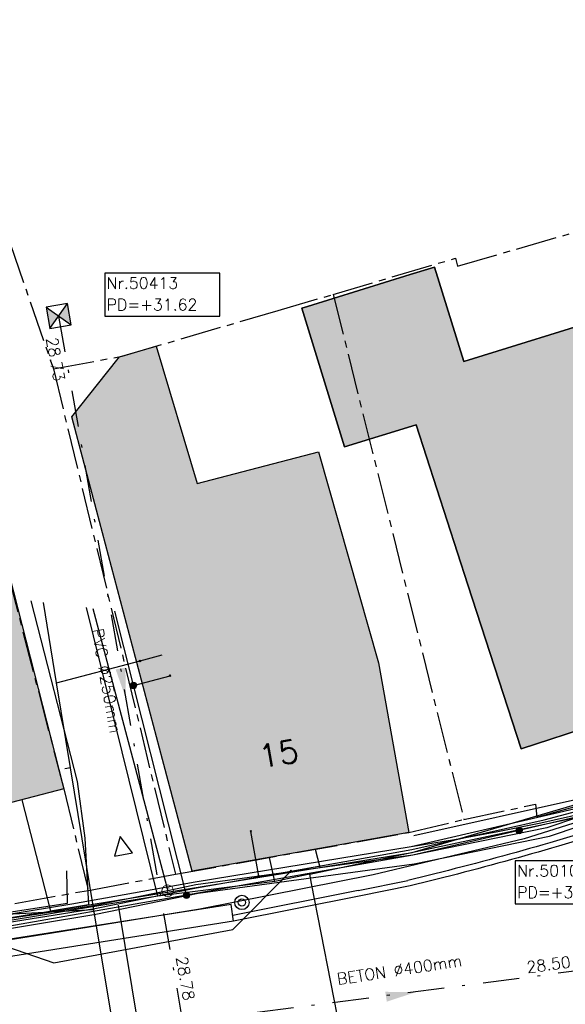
# Model space of a CAD drawing. Header units: metres. Extents: x 202952 to 203755, y 349031 to 349702.
# Tile 67 of 84: x 203400 to 203419, y 349430 to 349464. Entities that reach past the tile are written whole.
import ezdxf
from ezdxf.enums import TextEntityAlignment as Align

# ---------------------------------------------------------------- set-up
doc = ezdxf.new("R2010")
doc.units = ezdxf.units.M
doc.linetypes.add('1-200 CENTER', pattern=[4.28625, 2.8575, -0.47625, 0.47625, -0.47625])
doc.linetypes.add('1-200 DASHDOT', pattern=[2.54, 1.27, -0.635, 0, -0.635])
for name, color, linetype in [('bgt.onbegroeidterreindeel', 252, 'Continuous'), ('PH-BEST-BEBOUWING', 1, 'Continuous'), ('PH-BEST-BEBOUWING-ARCERING', 254, 'Continuous'), ('PH-BEST-HUISNUMMER', 7, 'Continuous'), ('PH-BEST-INRIT', 8, 'Continuous'), ('PH-BEST-KADASTRALE-GRENS', 240, '1-200 CENTER'), ('PH-BEST-KL-DATA_EUROFIBER', 115, '1-200 EUROFIBER'), ('PH-BEST-KL-DATA_GEBROERDES van donk', 115, '1-200 DATA'), ('PH-BEST-KL-DATA_KPN', 115, '1-200 TELEFONIE-KPN'), ('PH-BEST-KL-DATA_NKM', 115, '1-200 DATA'), ('PH-BEST-KL-DATA_ZIGGO BV', 115, '1-200 ZIGGO'), ('PH-BEST-KL-ET_MIDDENSPANNING_ENEXIS', 115, '1-200 MIDDENSPANNING'), ('PH-BEST-KL-GAS_HOGEDRUK_ENEXIS', 115, '1-200 GASLEIDING HOGE DRUK'), ('PH-BEST-KL-GAS_LAGEDRUK_ENEXIS', 115, '1-200 GASLEIDING LAGE DRUK'), ('PH-BEST-KL-LAAGSPANNING-ENEXIS', 115, '1-200 LAAGSPANNING'), ('PH-BEST-KL-WATER-WML', 115, '1-200 WML'), ('PH-BEST-PUT-HANDHAVEN', 44, 'Continuous'), ('PH-BEST-RIO-HANDHAVEN-GEMENGD', 44, '1-200 DASHDOT'), ('PH-BEST-RIO-TEKST', 8, 'Continuous'), ('PH-BEST-RIO-TEKST-PUTTENSTAAT', 8, 'Continuous'), ('PH-BEST-RIO-TEKST-VLOEIVLAK', 8, 'Continuous'), ('PH-INM-HEKWERK', 6, '1-200 HEKWERK'), ('PH-INM-KANTVERHARDING', 9, 'Continuous'), ('PH-INM-MEUBILAIR-AFZETPAAL-STAAL', 6, 'Continuous')]:
    doc.layers.add(name, color=color, linetype=linetype)
doc.styles.add('NLCS-ISO', font='txt')
doc.styles.add('ROMANS', font='romans.shx')
doc.linetypes.add('1-200 DATA', pattern='A,1.5,-0.6,["DATA",ROMANS,S=0.24,R=0,X=-0.5,Y=-0.12],-0.3', length=2.4)
doc.linetypes.add('1-200 EUROFIBER', pattern='A,1.5,-0.6,["EURO",ROMANS,S=0.24,R=0,X=-0.5,Y=-0.12],-0.65', length=2.75)
doc.linetypes.add('1-200 GASLEIDING HOGE DRUK', pattern='A,1.5,-0.6,["GAS HD",ROMANS,S=0.24,R=0,X=-0.5,Y=-0.12],-1.1', length=3.2)
doc.linetypes.add('1-200 GASLEIDING LAGE DRUK', pattern='A,1.5,-0.6,["GAS LD",ROMANS,S=0.24,R=0,X=-0.5,Y=-0.12],-1', length=3.1)
doc.linetypes.add('1-200 HEKWERK', pattern='A,1.5,-0.4,["X",ROMANS,S=0.24,R=0,X=-0.275,Y=-0.12],-0.05', length=1.95)
doc.linetypes.add('1-200 LAAGSPANNING', pattern='A,1.5,-0.6,["LS",ROMANS,S=0.24,R=0,X=-0.45,Y=-0.12],-0.05', length=2.15)
doc.linetypes.add('1-200 MIDDENSPANNING', pattern='A,1.5,-0.6,["MS",ROMANS,S=0.24,R=0,X=-0.5,Y=-0.12],-0.05', length=2.15)
doc.linetypes.add('1-200 TELEFONIE-KPN', pattern='A,1.5,-0.6,["KPN",ROMANS,S=0.24,R=0,X=-0.5,Y=-0.12],-0.3', length=2.4)
doc.linetypes.add('1-200 WML', pattern='A,1.5,-0.6,["WML",ROMANS,S=0.24,R=0,X=-0.5,Y=-0.12],-0.3', length=2.4)
doc.linetypes.add('1-200 ZIGGO', pattern='A,1.5,-0.6,["ZIGGO",ROMANS,S=0.24,R=0,X=-0.5,Y=-0.12],-0.65', length=2.75)

# ---------------------------------------------------------------- blocks, each defined once
blk = doc.blocks.new('SKL-WTB_HULP_OVERIG-SO')
at = {"color": 0, "linetype": 'ByBlock', "lineweight": 18}
for points in [[(-0.1414213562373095, 0.1414213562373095), (0.1414213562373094, -0.1414213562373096)], [(0.1414213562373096, 0.1414213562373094), (-0.1414213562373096, -0.1414213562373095)]]:
    blk.add_lwpolyline(points, dxfattribs=at)
at = {"color": 0, "linetype": 'ByBlock', "lineweight": 18, "style": 'NLCS-ISO', "flags": 1}
for tag, p in [('TYPE', (1.5, 0)), ('LABEL', (1.5, -1.5)), ('OMSCHRIJVING', (1.5, -3))]:
    blk.add_attdef(tag, p, '', height=1, dxfattribs=at)
blk = doc.blocks.new('SKL-WTB_HULP_MOF-SO')
at = {"linetype": 'ByBlock', "lineweight": 18}
h = blk.add_hatch(color=0, dxfattribs=at)
h.dxf.hatch_style = 1
h.paths.add_polyline_path([(-0.5625, 0, 1), (0.5625, 0, 1)])
at = {"color": 0, "linetype": 'ByBlock', "lineweight": 18}
blk.add_circle((0, 0), 0.5625, dxfattribs=at)
at = {"color": 0, "linetype": 'ByBlock', "lineweight": 18, "style": 'NLCS-ISO', "flags": 1}
for tag, p in [('TYPE', (1.5, 0)), ('LABEL', (1.5, -1.5)), ('OMSCHRIJVING', (1.5, -3))]:
    blk.add_attdef(tag, p, '', height=1, dxfattribs=at)
blk = doc.blocks.new('SKL-WTB_HULP_T STUK-SO')
at = {"color": 0, "linetype": 'ByBlock', "lineweight": 18}
blk.add_circle((0, 0), 1, dxfattribs=at)
at = {"color": 0, "linetype": 'ByBlock', "lineweight": -2, "style": 'NLCS-ISO'}
blk.add_text('T', height=1, dxfattribs=at).set_placement((0, 0), align=Align.MIDDLE_CENTER)
at = {"color": 0, "linetype": 'ByBlock', "lineweight": 18, "style": 'NLCS-ISO', "flags": 1}
for tag, p in [('TYPE', (1.5, 0)), ('LABEL', (1.5, -1.5)), ('OMSCHRIJVING', (1.5, -3))]:
    blk.add_attdef(tag, p, '', height=1, dxfattribs=at)
blk = doc.blocks.new('SIE-WEG_PAAL_BETON')
for centre, radius in [((4.999940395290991e-05, 1.164153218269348e-13), 0.25), ((4.999999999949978e-05, 1.164153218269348e-13), 0.125)]:
    blk.add_circle(centre, radius)
blk = doc.blocks.new('*U26')
h = blk.add_hatch(color=256)
h.paths.add_polyline_path([(0, 0), (-0.375, 0.375), (-0.375, -0.375)])
h.paths.add_polyline_path([(0.375, 0.375), (0, 0), (0.375, -0.375)])
for p, q in [((-0.375, -0.375), (0.375, 0.375)), ((-0.375, 0.375), (0.375, -0.375))]:
    blk.add_line(p, q)
blk.add_lwpolyline([(-0.375, -0.375), (0.375, -0.375), (0.375, 0.375), (-0.375, 0.375)], close=True)
blk = doc.blocks.new('Materialisatie')
blk.add_solid([(-1.040148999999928, 0.1733580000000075), (-1.040148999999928, -0.1733579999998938), (0, 0)])
at = {"style": 'ROMANS'}
blk.add_attdef('MATERIALISATIE', (-2.630907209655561, 0.6566269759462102), '', height=0.4, dxfattribs=at)
blk = doc.blocks.new('Puttenstaat bestaand')
blk.add_wipeout([(0, 0), (3.9999999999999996, 0), (3.9999999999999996, 1.5), (0, 1.5)])
blk.add_lwpolyline([(0, 0), (4, 0), (4, 1.5), (0, 1.5)], close=True)
at = {"style": 'ROMANS'}
for tag, p in [('NR', (0.06607580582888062, 0.9552331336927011)), ('PD', (0.06607580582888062, 0.2026813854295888))]:
    blk.add_attdef(tag, p, '', height=0.4, dxfattribs=at)
blk = doc.blocks.new('INRITSYMBOOL')
at = {"layer": 'PH-BEST-INRIT'}
blk.add_lwpolyline([(-0.3150000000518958, 0.6299999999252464), (0, 0), (0.3149999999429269, 0.6299999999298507)], close=True, dxfattribs=at)

msp = doc.modelspace()

# ---------------------------------------------------------------- hatches: boundary and pattern name
at = {"layer": 'PH-BEST-BEBOUWING-ARCERING'}
msp.add_hatch(color=256, dxfattribs=at).paths.add_polyline_path([(203398.895, 349446.671), (203395.029, 349445.727), (203393.163, 349453.018), (203393.257, 349453.046), (203396.642, 349454.058), (203394.88, 349459.956), (203394.029, 349463.236), (203386.08, 349461.287), (203387.694, 349455.454), (203387.817, 349455.486), (203388.79, 349452.323), (203392.695, 349434.776), (203401.36, 349437.04), (203401.326, 349437.172)])
for points in [[(203409.64, 349453.78), (203409.838, 349453.841), (203413.41, 349454.947), (203414.26, 349455.21), (203415.275, 349451.923), (203420.438, 349453.528), (203422.637, 349446.869), (203424.6, 349440.81), (203419.829, 349439.267), (203417.27, 349438.44), (203415.42, 349444.15), (203413.616, 349449.72), (203411.131, 349448.952)], [(203404.8, 349438.066), (203402.499, 349446.748), (203401.64, 349449.99), (203402.851, 349451.515), (203403.3, 349452.08), (203404.58, 349452.46), (203406.005, 349447.669), (203410.221, 349448.776), (203412.31, 349441.43), (203413.36, 349435.52), (203411.354, 349435.163), (203410.581, 349435.025), (203405.83, 349434.18)]]:
    msp.add_hatch(color=256, dxfattribs=at).paths.add_polyline_path(points, flags=17)

# ---------------------------------------------------------------- linework, layer by layer
at = {"layer": 'bgt.onbegroeidterreindeel'}
msp.add_lwpolyline([(203409.64, 349453.78), (203411.131, 349448.952), (203413.616, 349449.72), (203415.42, 349444.15), (203417.27, 349438.44), (203419.829, 349439.267), (203424.6, 349440.81), (203422.637, 349446.869), (203420.438, 349453.528), (203415.275, 349451.923), (203414.26, 349455.21), (203413.41, 349454.947), (203409.838, 349453.841), (203409.64, 349453.78)], close=True, dxfattribs=at)
at = {"layer": 'PH-BEST-BEBOUWING'}
for points in [[(203387.694, 349455.454), (203386.08, 349461.287), (203394.029, 349463.236), (203394.88, 349459.956), (203396.642, 349454.058), (203393.257, 349453.046), (203393.163, 349453.018), (203395.029, 349445.727), (203398.895, 349446.671), (203401.326, 349437.172), (203401.36, 349437.04), (203392.695, 349434.776), (203388.79, 349452.323), (203387.817, 349455.486), (203387.694, 349455.454)], [(203409.64, 349453.78), (203409.838, 349453.841), (203413.41, 349454.947), (203414.26, 349455.21), (203415.275, 349451.923), (203420.438, 349453.528), (203422.637, 349446.869), (203424.6, 349440.81), (203419.829, 349439.267), (203417.27, 349438.44), (203415.42, 349444.15), (203413.616, 349449.72), (203411.131, 349448.952), (203409.64, 349453.78)], [(203404.8, 349438.066), (203402.499, 349446.748), (203401.64, 349449.99), (203402.851, 349451.515), (203403.3, 349452.08), (203404.58, 349452.46), (203406.005, 349447.669), (203410.221, 349448.776), (203412.31, 349441.43), (203413.36, 349435.52), (203411.354, 349435.163), (203410.581, 349435.025), (203405.83, 349434.18), (203404.8, 349438.066)]]:
    msp.add_lwpolyline(points, close=True, dxfattribs=at)
at = {"layer": 'PH-BEST-KADASTRALE-GRENS', "ltscale": 0.5}
for p, q in [((203399.493, 349456.027), (203401.002, 349451.666)), ((203410.735, 349454.258), (203415.279, 349435.976)), ((203401.002, 349451.666), (203405.244, 349434.069)), ((203402.22, 349433.509), (203405.244, 349434.069)), ((203393.329, 349431.929), (203402.22, 349433.509))]:
    msp.add_line(p, q, dxfattribs=at)
for points in [[(203395.081, 349460.026), (203398.865, 349446.664), (203401.36, 349437.04), (203402.22, 349433.509)], [(203410.735, 349454.258), (203414.984, 349455.516), (203415.057, 349455.24), (203421.079, 349456.985)], [(203401.002, 349451.666), (203403.389, 349452.106), (203408.82, 349453.701), (203410.735, 349454.258)], [(203415.279, 349435.976), (203417.774, 349436.511), (203417.814, 349436.06), (203426.565, 349438.442), (203428.121, 349438.983)], [(203405.244, 349434.069), (203413.36, 349435.52), (203415.279, 349435.976)]]:
    msp.add_lwpolyline(points, dxfattribs=at)
at = {"layer": 'PH-BEST-KL-DATA_EUROFIBER'}
msp.add_lwpolyline([(203404.492, 349425.488), (203404.448, 349425.835), (203403.272, 349432.998)], dxfattribs=at)
at = {"layer": 'PH-BEST-KL-DATA_GEBROERDES van donk'}
for points in [[(203502.361, 349510.777), (203496.983, 349504.104), (203493.2, 349499.321), (203487.342, 349492.063), (203479.845, 349483.111), (203472.156, 349474.167), (203467.003, 349468.273), (203461.337, 349461.811), (203455.69, 349456.045), (203451.829, 349452.807), (203447.197, 349449.339), (203442.553, 349446.358), (203435.086, 349442.164), (203430.398, 349439.915), (203423.923, 349437.367), (203417.375, 349435.308), (203412.124, 349434.053), (203406.092, 349432.848), (203400.892, 349432.002), (203394.442, 349430.983)], [(203404.635, 349433.31), (203402.153, 349443.351)], [(203409.92, 349434.075), (203421.073, 349436.455), (203419.871, 349439.281)], [(203408.707, 349433.817), (203408.514, 349434.658)], [(203409.92, 349434.075), (203408.707, 349433.817)], [(203409.983, 349433.749), (203409.92, 349434.075)], [(203408.707, 349433.817), (203404.635, 349433.31)], [(203411.323, 349426.878), (203409.983, 349433.749)], [(203404.635, 349433.31), (203403.555, 349433.132)], [(203403.555, 349433.132), (203398.792, 349432.346), (203395.995, 349431.821)]]:
    msp.add_lwpolyline(points, dxfattribs=at)
at = {"layer": 'PH-BEST-KL-DATA_KPN'}
for points in [[(203409.26, 349434.181), (203413.464, 349434.929), (203418.069, 349435.966), (203420.561, 349436.631)], [(203397.714, 349432.128), (203402.443, 349432.878), (203405.983, 349433.599), (203409.26, 349434.181)], [(203397.715, 349432.128), (203401.018, 349430.98), (203407.242, 349432.151), (203409.261, 349434.181)]]:
    msp.add_lwpolyline(points, dxfattribs=at)
at = {"layer": 'PH-BEST-KL-DATA_NKM'}
msp.add_lwpolyline([(203509.851, 349521.011), (203508.175, 349519.142), (203507.598, 349516.646), (203502.361, 349510.777), (203496.983, 349504.104), (203493.2, 349499.321), (203487.342, 349492.063), (203479.845, 349483.111), (203472.156, 349474.167), (203467.003, 349468.273), (203461.337, 349461.811), (203455.69, 349456.045), (203451.829, 349452.807), (203447.197, 349449.339), (203442.553, 349446.358), (203435.086, 349442.164), (203430.398, 349439.915), (203423.923, 349437.367), (203417.375, 349435.308), (203412.124, 349434.053), (203406.092, 349432.848), (203400.892, 349432.002), (203394.442, 349430.983)], dxfattribs=at)
at = {"layer": 'PH-BEST-KL-DATA_ZIGGO BV'}
for points in [[(203400.213, 349443.59), (203401.832, 349437.302), (203402.095, 349435.326), (203402.228, 349433.004)], [(203413.482, 349434.831), (203425.401, 349438.337)], [(203399.909, 349436.661), (203400.9, 349432.788)], [(203392.635, 349431.446), (203413.482, 349434.831)], [(203410.108, 349434.941), (203410.27, 349434.31)], [(203402.228, 349433.004), (203400.9, 349432.788)]]:
    msp.add_lwpolyline(points, dxfattribs=at)
at = {"layer": 'PH-BEST-KL-ET_MIDDENSPANNING_ENEXIS'}
for points in [[(203496.531, 349503.595), (203495.864, 349502.779), (203495.481, 349502.62), (203495.063, 349502.696), (203494.34, 349502.661), (203494.483, 349501.977), (203494.623, 349501.617), (203494.599, 349501.231), (203493.592, 349500), (203487.287, 349492.161), (203483.968, 349487.948), (203472.521, 349474.158), (203466.12, 349466.654), (203460.743, 349460.532), (203454.774, 349454.987), (203446.113, 349448.131), (203436.719, 349442.318), (203425.361, 349437.787), (203413.447, 349435.027), (203405.932, 349433.793), (203401.649, 349433.029), (203388.272, 349430.833)], [(203419.456, 349436.18), (203417.962, 349435.849), (203416.463, 349435.547), (203414.957, 349435.273), (203413.447, 349435.027)]]:
    msp.add_lwpolyline(points, dxfattribs=at)
at = {"layer": 'PH-BEST-KL-GAS_HOGEDRUK_ENEXIS'}
msp.add_lwpolyline([(203388.401, 349430.35), (203402.475, 349432.68), (203406.034, 349433.406), (203413.552, 349434.436), (203418.256, 349435.395), (203425.555, 349437.86), (203430.594, 349439.841), (203436.51, 349442.773), (203444.697, 349447.518), (203454.72, 349455.071), (203459.091, 349459.157), (203464.671, 349465.307), (203472.292, 349474.352), (203483.892, 349488.012), (203487.521, 349491.973), (203494.497, 349500), (203498.949, 349505.445), (203511.967, 349520.432), (203514.402, 349522.73), (203520.384, 349528.288), (203533.856, 349540.249), (203535.418, 349541.968), (203541.493, 349546.785), (203563.354, 349561.342)], dxfattribs=at)
at = {"layer": 'PH-BEST-KL-GAS_LAGEDRUK_ENEXIS'}
for points in [[(203509.314, 349517.835), (203498.715, 349505.632), (203493.867, 349500), (203487.287, 349492.161), (203483.739, 349488.142), (203472.139, 349474.482), (203464.449, 349465.509), (203458.869, 349459.359), (203454.559, 349455.325), (203444.536, 349447.771), (203436.427, 349442.954), (203430.469, 349440.114), (203425.463, 349438.146), (203418.163, 349435.681), (203413.499, 349434.732), (203405.958, 349433.696), (203404.977, 349433.496)], [(203402.372, 349443.324), (203404.977, 349433.496)], [(203408.146, 349433.997), (203407.87, 349435.559)], [(203404.977, 349433.496), (203402.401, 349432.971), (203381.581, 349429.818)]]:
    msp.add_lwpolyline(points, dxfattribs=at)
at = {"layer": 'PH-BEST-KL-LAAGSPANNING-ENEXIS'}
for points in [[(203454.452, 349455.493), (203444.106, 349448.446), (203443.591, 349448.049), (203443.092, 349447.633), (203442.608, 349447.199), (203442.142, 349446.746), (203441.778, 349446.374), (203441.39, 349446.027), (203440.98, 349445.706), (203440.55, 349445.413), (203430.427, 349440.204), (203425.524, 349437.956), (203424.862, 349437.727), (203422.971, 349437.113), (203421.064, 349436.553), (203419.142, 349436.046), (203413.499, 349434.732), (203405.629, 349433.336)], [(203405.629, 349433.336), (203403.135, 349443.23)], [(203403.787, 349440.644), (203405.061, 349440.983)], [(203405.629, 349433.336), (203398.744, 349432.139), (203388.324, 349430.64), (203374.566, 349428.747), (203372.8, 349428.501), (203371.624, 349428.365), (203370.445, 349428.256), (203369.264, 349428.175), (203368.515, 349428.138), (203367.765, 349428.112), (203366.965, 349428.087), (203366.165, 349428.069), (203364.408, 349428.055), (203362.652, 349428.076), (203360.896, 349428.131)]]:
    msp.add_lwpolyline(points, dxfattribs=at)
at = {"layer": 'PH-BEST-KL-WATER-WML'}
for points in [[(203401.115, 349440.729), (203400.654, 349443.536)], [(203401.115, 349440.729), (203404.015, 349441.498)], [(203404.015, 349441.498), (203404.788, 349441.703)], [(203401.602, 349437.769), (203401.115, 349440.729)], [(203402.413, 349432.835), (203397.221, 349432.549), (203396.235, 349436.322), (203396.679, 349437.859)], [(203401.602, 349437.769), (203401.405, 349437.735)], [(203402.413, 349432.835), (203401.602, 349437.769)], [(203403.182, 349428.153), (203402.413, 349432.835)]]:
    msp.add_lwpolyline(points, dxfattribs=at)
at = {"layer": 'PH-BEST-RIO-HANDHAVEN-GEMENGD'}
for p in [(203401.184, 349453.504), (203419.824, 349430.784)]:
    msp.add_line(p, (203405.4980240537, 349428.9155983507), dxfattribs=at)
at = {"layer": 'PH-INM-HEKWERK', "flags": 128}
msp.add_lwpolyline([(203398.0867586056, 349432.5369932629), (203401.4953476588, 349433.0639940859), (203401.4670195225, 349434.1872396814)], dxfattribs=at)
at = {"layer": 'PH-INM-KANTVERHARDING'}
for p, q in [((203411.6025215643, 349433.4992270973), (203413.3284352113, 349433.8563849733)), ((203407.1824611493, 349433.0188446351), (203398.7733421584, 349431.6934105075)), ((203407.2721819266, 349432.4361867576), (203407.1824611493, 349433.0188446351))]:
    msp.add_line(p, q, dxfattribs=at)
for points in [[(203504.8621, 349523.8811), (203507.6507, 349520.7839, -0.3416668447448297), (203507.3119, 349514.3015), (203504.9026, 349511.5748), (203500.7396, 349506.7874), (203493.6892, 349498.5099), (203484.1095, 349487.3169), (203475.4173, 349477.073), (203464.9564, 349464.9208, -0.05144785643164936), (203451.8079, 349452.0242, -0.02533956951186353), (203442.1695, 349445.5266, -0.02534230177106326), (203431.9222, 349440.0369, -0.02937028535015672), (203420.8832, 349435.7588, -0.01924192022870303), (203413.4095355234, 349433.6701082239), (203411.6414430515, 349433.3030508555), (203407.2721819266, 349432.4361867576), (203398.846712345, 349431.1059643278), (203391.9356527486, 349430.0305718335), (203383.9926356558, 349428.7850375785), (203377.0777706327, 349427.7497674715), (203368.1653585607, 349426.2988743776)], [(203504.7134678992, 349523.7472773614), (203507.4934923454, 349520.6596019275, -0.3409089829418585), (203507.1611560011, 349514.432945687), (203504.7521391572, 349511.706566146), (203500.5873440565, 349506.9170847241), (203493.5370982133, 349498.6397657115), (203483.9572762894, 349487.4466232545), (203475.2652610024, 349477.2029409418), (203464.8036183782, 349465.0498782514, -0.05144472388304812), (203451.6855205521, 349452.1824142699, -0.02533321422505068), (203442.066246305, 349445.6978853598, -0.02533952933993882), (203431.8379537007, 349440.2182950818, -0.02936712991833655), (203420.8219980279, 349435.9492056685, -0.01933059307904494), (203413.3284352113, 349433.8563849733)]]:
    msp.add_lwpolyline(points, format="xyb", dxfattribs=at)
at = {"layer": 'PH-INM-KANTVERHARDING', "flags": 128}
msp.add_lwpolyline([(203443.5946, 349449.1179), (203440.6802, 349447.3877), (203441.1401, 349446.5884), (203436.0904, 349443.7611), (203429.7464, 349440.6064), (203425.3572, 349438.6017), (203419.3655, 349436.7085), (203413.5439, 349435.4033)], dxfattribs=at)
at = {"layer": 'PH-INM-KANTVERHARDING'}
msp.add_lwpolyline([(203411.6025215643, 349433.4992270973), (203407.2417153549, 349432.6340404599)], dxfattribs=at)

# ---------------------------------------------------------------- block references
at = {"layer": 'PH-BEST-INRIT', "rotation": 190.7653109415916}
msp.add_blockref('INRITSYMBOOL', (203403.3247818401, 349435.3792785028), dxfattribs=at)
at = {"layer": 'PH-BEST-KL-DATA_KPN', "xscale": 0.2, "yscale": 0.2, "zscale": 0.2}
for p in [(203409.26, 349434.181), (203409.261, 349434.181)]:
    msp.add_blockref('SKL-WTB_HULP_OVERIG-SO', p, dxfattribs=at)
at = {"layer": 'PH-BEST-KL-GAS_LAGEDRUK_ENEXIS', "xscale": 0.2, "yscale": 0.2, "zscale": 0.2}
for name, p in [('SKL-WTB_HULP_OVERIG-SO', (203407.87, 349435.559)), ('SKL-WTB_HULP_OVERIG-SO', (203408.146, 349433.997)), ('SKL-WTB_HULP_T STUK-SO', (203404.977, 349433.496))]:
    msp.add_blockref(name, p, dxfattribs=at)
at = {"layer": 'PH-BEST-KL-LAAGSPANNING-ENEXIS', "xscale": 0.2, "yscale": 0.2, "zscale": 0.2}
for name, p in [('SKL-WTB_HULP_OVERIG-SO', (203405.061, 349440.983)), ('SKL-WTB_HULP_MOF-SO', (203403.787, 349440.644)), ('SKL-WTB_HULP_MOF-SO', (203417.206, 349435.594)), ('SKL-WTB_HULP_MOF-SO', (203405.629, 349433.336))]:
    msp.add_blockref(name, p, dxfattribs=at)
at = {"layer": 'PH-BEST-KL-WATER-WML', "xscale": 0.2, "yscale": 0.2, "zscale": 0.2}
msp.add_blockref('SKL-WTB_HULP_OVERIG-SO', (203404.015, 349441.498), dxfattribs=at)
at = {"layer": 'PH-BEST-PUT-HANDHAVEN', "rotation": 10.02923036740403}
msp.add_blockref('*U26', (203401.184, 349453.504), dxfattribs=at)
at = {"layer": 'PH-BEST-RIO-TEKST'}
ref = msp.add_blockref('Materialisatie', (203403.5167053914, 349440.2084095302), dxfattribs=dict(at, rotation=279.9512356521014))
ref.add_attrib('MATERIALISATIE', 'PVC %%c250mm ', (203402.3341769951, 349442.5917826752), dxfattribs={"layer": '0', "height": 0.4, "rotation": 279.95123565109, "style": 'ROMANS'})
at = {"layer": 'PH-BEST-RIO-TEKST', "rotation": 8.64266215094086}
msp.add_blockref('Materialisatie', (203413.6003922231, 349429.9616195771), dxfattribs=at).add_auto_attribs({'MATERIALISATIE': 'BETON %%c400mm '})
at = {"layer": 'PH-INM-MEUBILAIR-AFZETPAAL-STAAL'}
msp.add_blockref('SIE-WEG_PAAL_BETON', (203407.5591279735, 349433.0861304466), dxfattribs=at)

# ---------------------------------------------------------------- texts
at = {"layer": 'PH-BEST-HUISNUMMER', "style": 'ROMANS'}
msp.add_text('15', height=0.8, rotation=10.09999999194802, dxfattribs=at).set_placement((203408.839, 349438.2700000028), align=Align.MIDDLE_CENTER)
at = {"layer": 'PH-BEST-RIO-TEKST-VLOEIVLAK', "style": 'ROMANS'}
for s, rotation, p in [('28.73', 280.0292303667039, (203400.7469542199, 349452.7239067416)), ('28.50', 7.494100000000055, (203417.4871806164, 349430.6261695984))]:
    msp.add_text(s, height=0.4, rotation=rotation, dxfattribs=at).set_placement(p)
msp.add_text('28.78', height=0.4, rotation=279.951235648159, dxfattribs=at).set_placement((203405.6571061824, 349431.239017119), align=Align.TOP_LEFT)

# ---------------------------------------------------------------- next in the draw order: block references
at = {"layer": 'PH-BEST-RIO-TEKST-PUTTENSTAAT'}
for p, values in [((203402.7891225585, 349453.4958737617), {'PD': 'PD=+31.62', 'NR': 'Nr.50413'}), ((203417.0672621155, 349433.0358276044), {'PD': 'PD=+31.09', 'NR': 'Nr.50109'})]:
    msp.add_blockref('Puttenstaat bestaand', p, dxfattribs=at).add_auto_attribs(values)

doc.saveas('drawing.dxf')
